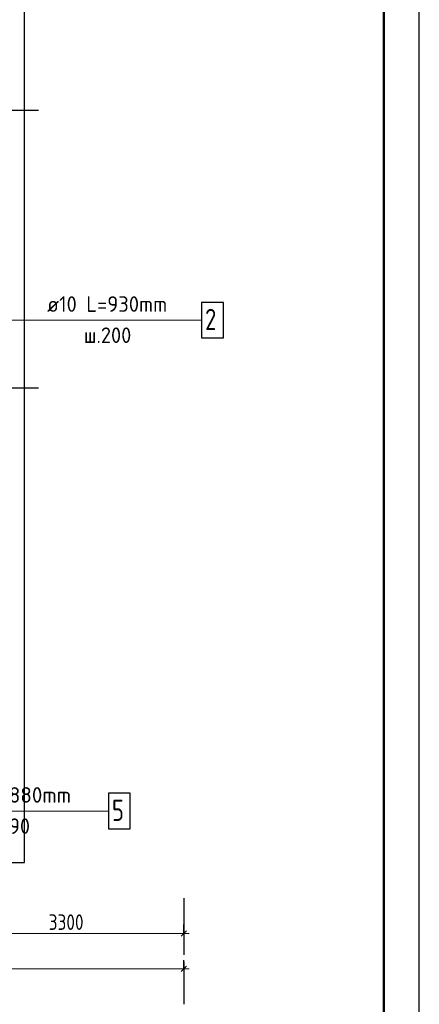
# Model space of a CAD drawing. Header units: millimetres. Extents: x 0 to 32559, y 0 to 42000.
# Tile 11 of 14: x 24057 to 29700, y 15930 to 29832. Entities that reach past the tile are written whole.
import ezdxf

# ---------------------------------------------------------------- set-up
doc = ezdxf.new("R2010")
doc.units = ezdxf.units.MM
doc.linetypes.add('______5', pattern=[1100, 800, -100, 100, -100])
for name, color, linetype, lineweight in [('Standard', 7, 'Continuous', 25), ('Обрамление П-обр. равн.', 7, 'Continuous', 25), ('Оси', 40, '______5', 18), ('Позиционная метка номер позиции', 7, 'Continuous', 13)]:
    doc.layers.add(name, color=color, linetype=linetype, lineweight=lineweight)
doc.styles.add('GOST 2.304-81', font='txt')
doc.styles.add('ISOCPEUR', font='txt')

msp = doc.modelspace()

# ---------------------------------------------------------------- linework, layer by layer
at = {"layer": 'Standard', "color": 7, "linetype": 'Continuous', "lineweight": 25, "transparency": 33554687}
for p, q in [((26336, 16892), (26411, 16968)), ((26336, 16392), (26411, 16468))]:
    msp.add_line(p, q, dxfattribs=at)
at = {"layer": 'Standard', "color": 251, "linetype": 'Continuous', "lineweight": -3, "true_color": 0x656565, "transparency": 33554687}
for p, q in [((26374, 16930), (26374, 17055)), ((26374, 16930), (26374, 16805)), ((26374, 16930), (26374, 16930)), ((26374, 16430), (26374, 16555)), ((26374, 16430), (26374, 16305)), ((26374, 16430), (26374, 16430))]:
    msp.add_line(p, q, dxfattribs=at)
at = {"layer": 'Standard', "color": 7, "linetype": 'Continuous', "lineweight": 13, "transparency": 33554687}
for p, q in [((23074, 16930), (26374, 16930)), ((26374, 16930), (26449, 16930)), ((7924, 16430), (26374, 16430)), ((26374, 16430), (26449, 16430))]:
    msp.add_line(p, q, dxfattribs=at)
msp.add_lwpolyline([(0, 0), (29700, 0), (29700, 42000), (0, 42000), (0, 0)], close=True, dxfattribs=at)
msp.add_lwpolyline([(29700, 42000), (0, 42000), (0, 0), (29700, 0), (29700, 42000)], dxfattribs=at)
msp.add_lwpolyline([(29700, 42000), (0, 42000), (0, 0), (29700, 0), (29700, 42000)], dxfattribs=at)
at = {"layer": 'Standard', "color": 7, "linetype": 'Continuous', "lineweight": 25, "transparency": 33554687}
for points in [[(29700, 42000), (0, 42000), (0, 0), (29700, 0), (29700, 42000)], [(7394, 17930), (24124, 17930), (24124, 39500), (7394, 39500), (7394, 17930)]]:
    msp.add_lwpolyline(points, dxfattribs=at)
at = {"layer": 'Standard', "color": 7, "linetype": 'Continuous', "lineweight": 50, "transparency": 33554687}
msp.add_lwpolyline([(2000, 41500), (29200, 41500), (29200, 500), (2000, 500), (2000, 41500)], close=True, dxfattribs=at)
at = {"layer": 'Обрамление П-обр. равн.', "color": 7, "linetype": 'Continuous', "lineweight": 13, "transparency": 33554687}
msp.add_line((24424, 25590), (26356, 25590), dxfattribs=at)
at = {"layer": 'Обрамление П-обр. равн.', "color": 7, "linetype": 'Continuous', "lineweight": 25, "transparency": 33554687}
for points in [[(26624, 25340), (26934, 25340), (26934, 25840), (26624, 25840), (26624, 25340)], [(25309, 18409), (25619, 18409), (25619, 18909), (25309, 18909), (25309, 18409)]]:
    msp.add_lwpolyline(points, dxfattribs=at)
at = {"layer": 'Оси', "color": 8, "linetype": '______5', "lineweight": -3, "transparency": 33554687}
for p, q in [((24324, 28550), (4600, 28550)), ((24324, 24630), (4600, 24630)), ((26374, 17430), (26374, 15930))]:
    msp.add_line(p, q, dxfattribs=at)
at = {"layer": 'Позиционная метка номер позиции', "color": 7, "linetype": 'Continuous', "lineweight": 13, "transparency": 33554687}
for points in [[(22414, 25050), (22714, 25350), (23174, 25350), (23174, 25590), (26624, 25590)], [(22874, 24450), (23174, 24750), (23174, 25590), (26624, 25590)], [(22309, 18159), (22809, 18659), (25309, 18659)]]:
    msp.add_lwpolyline(points, dxfattribs=at)

# ---------------------------------------------------------------- texts
at = {"layer": 'Standard', "color": 7, "linetype": 'Continuous', "lineweight": 25, "transparency": 33554687, "insert": (24466, 16980), "char_height": 220, "width": 641.48, "attachment_point": 7, "style": 'GOST 2.304-81'}
msp.add_mtext('3300', dxfattribs=at)
at = {"layer": 'Обрамление П-обр. равн.', "color": 7, "linetype": 'Continuous', "lineweight": 13, "transparency": 33554687, "attachment_point": 7, "style": 'ISOCPEUR'}
for s, insert, char_height, width in [('\\W0.96;ø10 L=930mm ', (24444, 25707), 220, 1996.3), ('\\W0.78;2', (26674, 25450), 300, 326.4), ('\\W0.95;ш.200 ', (24961, 25267), 220, 962.12), ('\\W0.98;ø8 L=880mm ', (23129, 18776), 220, 1888.52), ('\\W0.78;5', (25359, 18519), 300, 326.42), ('\\W0.94;ш.90 ', (23668, 18336), 220, 807.15)]:
    msp.add_mtext(s, dxfattribs=dict(at, insert=insert, char_height=char_height, width=width))

doc.saveas('drawing.dxf')
